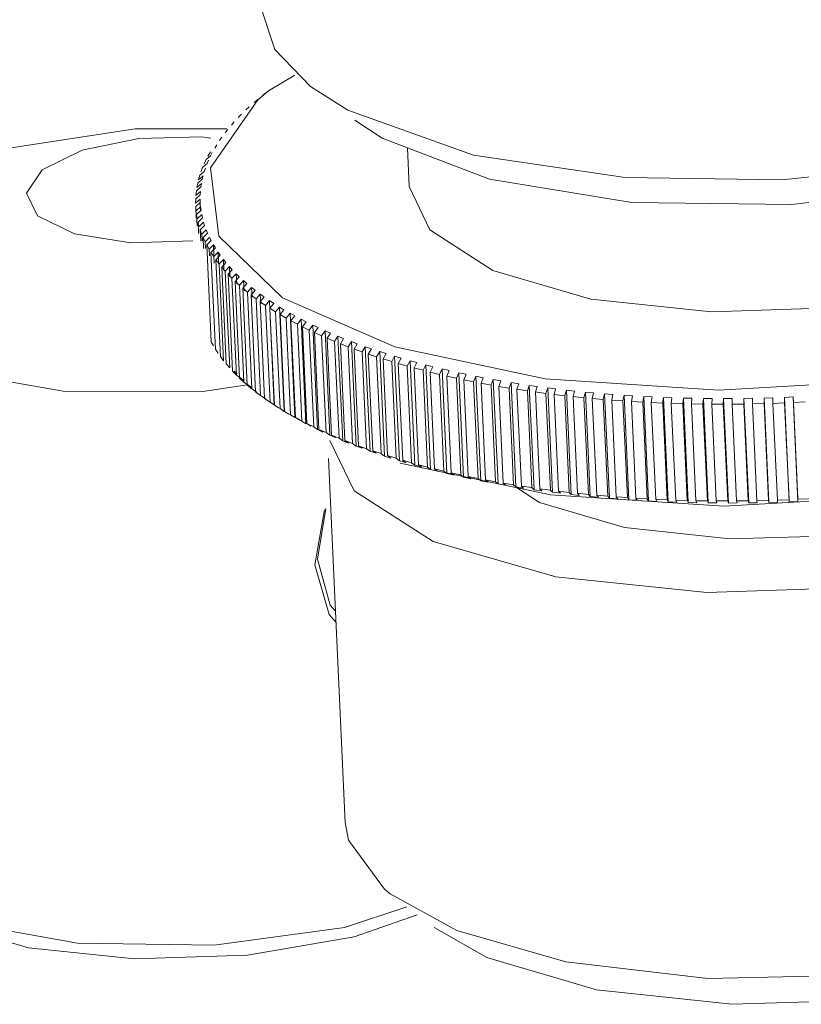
# Model space of a CAD drawing. Header units: millimetres. Extents: x 3925 to 5043, y -86 to 778.
# Tile 129 of 164: x 4815.18 to 4819.38, y 425.09 to 430.37. Entities that reach past the tile are written whole.
import ezdxf

# ---------------------------------------------------------------- set-up
doc = ezdxf.new("R2010")
doc.units = ezdxf.units.MM
doc.header["$LTSCALE"] = 46.255
doc.layers.add('140-155102-0DXF_CONTINUOUS_LINE', color=7, linetype='CONTINUOUS')

msp = doc.modelspace()

# ---------------------------------------------------------------- linework, layer by layer
at = {"layer": '140-155102-0DXF_CONTINUOUS_LINE', "color": 7, "linetype": 'Continuous', "lineweight": 0}
for p, q in [((4816.5493, 430.2152), (4816.4754, 430.4364)), ((4816.7403, 430.015), (4816.5493, 430.2152)), ((4816.6566, 430.0773), (4816.5151, 429.9931)), ((4816.5151, 429.9931), (4816.4573, 429.9447)), ((4816.515, 429.9931), (4816.4823, 429.9671)), ((4816.4573, 429.9447), (4816.2028, 429.579)), ((4816.4568, 429.9463), (4816.4369, 429.9294)), ((4816.4113, 429.9067), (4816.3928, 429.8896)), ((4816.3306, 429.8262), (4816.3152, 429.8087)), ((4816.3692, 429.8666), (4816.3522, 429.8494)), ((4816.9774, 429.8342), (4817.1244, 429.7375)), ((4815.7991, 429.7886), (4816.2904, 429.788)), ((4816.2956, 429.7853), (4816.2818, 429.7678)), ((4816.2643, 429.7442), (4816.252, 429.7265)), ((4817.1244, 429.7375), (4817.7009, 429.5178)), ((4816.2023, 429.6656), (4816.189, 429.6418)), ((4816.2126, 429.6612), (4816.2035, 429.6434)), ((4816.2366, 429.7028), (4816.2259, 429.6851)), ((4817.2703, 429.4783), (4817.2608, 429.6855)), ((4816.1797, 429.6236), (4816.1685, 429.5997)), ((4816.2035, 429.6434), (4816.1797, 429.6236)), ((4816.1923, 429.6195), (4816.1848, 429.6016)), ((4816.1699, 429.5598), (4816.1459, 429.5393)), ((4816.1609, 429.5815), (4816.1519, 429.5575)), ((4816.1848, 429.6016), (4816.1609, 429.5815)), ((4816.1758, 429.5777), (4816.1699, 429.5598)), ((4816.2028, 429.579), (4816.2484, 429.2123)), ((4816.1587, 429.5179), (4816.1347, 429.4971)), ((4816.1458, 429.5393), (4816.139, 429.5153)), ((4816.139, 429.5153), (4816.163, 429.5358)), ((4816.163, 429.5358), (4816.1587, 429.5179)), ((4816.1272, 429.4549), (4816.1247, 429.431)), ((4816.1248, 429.431), (4816.1489, 429.4521)), ((4816.1514, 429.4761), (4816.1273, 429.4549)), ((4816.1346, 429.4971), (4816.1299, 429.4731)), ((4816.13, 429.4731), (4816.1541, 429.4939)), ((4816.1489, 429.4521), (4816.1478, 429.4343)), ((4816.1541, 429.494), (4816.1514, 429.4761)), ((4817.2704, 429.4783), (4817.381, 429.2451)), ((4816.1237, 429.4128), (4816.1233, 429.3889)), ((4816.1234, 429.3889), (4816.1475, 429.4104)), ((4816.1478, 429.4343), (4816.1237, 429.4128)), ((4816.1475, 429.4104), (4816.1481, 429.3926)), ((4816.1239, 429.3709), (4816.1258, 429.347)), ((4816.1481, 429.3926), (4816.124, 429.3708)), ((4816.124, 429.3708), (4816.1268, 429.3084)), ((4816.1258, 429.3471), (4816.15, 429.3689)), ((4816.1522, 429.3512), (4816.1281, 429.329)), ((4816.1481, 429.3926), (4816.15, 429.3511)), ((4816.15, 429.3689), (4816.1522, 429.3512)), ((4816.128, 429.3291), (4816.1321, 429.3054)), ((4816.1281, 429.329), (4816.1309, 429.2671)), ((4816.1321, 429.3054), (4816.1562, 429.3275)), ((4816.16, 429.3099), (4816.136, 429.2875)), ((4816.1562, 429.3275), (4816.16, 429.3099)), ((4816.1359, 429.2875), (4816.1422, 429.2639)), ((4816.136, 429.2875), (4816.1388, 429.2261)), ((4816.1422, 429.264), (4816.1662, 429.2864)), ((4816.1716, 429.269), (4816.1477, 429.2462)), ((4816.1477, 429.2462), (4816.1561, 429.2228)), ((4816.1477, 429.2462), (4816.1505, 429.1855)), ((4816.1561, 429.2229), (4816.18, 429.2457)), ((4816.1662, 429.2864), (4816.1717, 429.269)), ((4816.18, 429.2457), (4816.1871, 429.2283)), ((4817.381, 429.2451), (4817.7193, 429.0268)), ((4816.1561, 429.2228), (4816.1578, 429.1859)), ((4816.1632, 429.2052), (4816.1738, 429.1821)), ((4816.1871, 429.2283), (4816.1633, 429.2052)), ((4816.1633, 429.2052), (4816.166, 429.1454)), ((4816.1738, 429.1821), (4816.1976, 429.2052)), ((4816.2062, 429.1881), (4816.1826, 429.1646)), ((4816.1976, 429.2052), (4816.2063, 429.1881)), ((4816.2484, 429.2123), (4816.5895, 428.8808)), ((4816.1738, 429.1821), (4816.1754, 429.1458)), ((4816.1826, 429.1647), (4816.1953, 429.1418)), ((4816.1826, 429.1646), (4816.2065, 428.645)), ((4816.1953, 429.1418), (4816.2189, 429.1652)), ((4816.1953, 429.1418), (4816.1969, 429.1062)), ((4816.2291, 429.1483), (4816.2057, 429.1245)), ((4816.2189, 429.1652), (4816.2292, 429.1483)), ((4816.2189, 429.1652), (4816.2216, 429.1073)), ((4816.2057, 429.1245), (4816.2205, 429.1019)), ((4816.2057, 429.1245), (4816.2296, 428.6048)), ((4816.2205, 429.1019), (4816.2439, 429.1257)), ((4816.2205, 429.1019), (4816.2221, 429.0671)), ((4816.2558, 429.1089), (4816.2325, 429.0848)), ((4816.2325, 429.0848), (4816.2494, 429.0625)), ((4816.2325, 429.0848), (4816.2565, 428.5652)), ((4816.2439, 429.1257), (4816.2558, 429.1089)), ((4816.2439, 429.1257), (4816.2466, 429.0683)), ((4816.2495, 429.0625), (4816.2727, 429.0866)), ((4816.2727, 429.0866), (4816.2861, 429.0701)), ((4816.2727, 429.0866), (4816.2753, 429.0298)), ((4816.2494, 429.0625), (4816.2733, 428.5428)), ((4816.263, 429.0457), (4816.282, 429.0237)), ((4816.286, 429.0701), (4816.2631, 429.0457)), ((4816.2631, 429.0457), (4816.287, 428.526)), ((4816.2821, 429.0237), (4816.305, 429.0481)), ((4816.32, 429.0318), (4816.2973, 429.0071)), ((4816.305, 429.0481), (4816.32, 429.0318)), ((4816.305, 429.0481), (4816.3076, 428.9919)), ((4816.282, 429.0237), (4816.306, 428.504)), ((4816.2972, 429.0071), (4816.3183, 428.9855)), ((4816.2973, 429.0071), (4816.3212, 428.4875)), ((4816.3183, 428.9855), (4816.341, 429.0102)), ((4816.3183, 428.9855), (4816.3422, 428.4658)), ((4816.3575, 428.9942), (4816.3351, 428.9692)), ((4816.341, 429.0102), (4816.3575, 428.9942)), ((4816.341, 429.0102), (4816.3436, 428.9547)), ((4816.335, 428.9692), (4816.3582, 428.9479)), ((4816.3351, 428.9692), (4816.359, 428.4495)), ((4816.3582, 428.9479), (4816.3806, 428.9729)), ((4816.3582, 428.9479), (4816.3821, 428.4282)), ((4816.3764, 428.9319), (4816.4016, 428.911)), ((4816.3985, 428.9572), (4816.3765, 428.9319)), ((4816.3765, 428.9319), (4816.4004, 428.4123)), ((4816.3805, 428.9729), (4816.3985, 428.9572)), ((4816.3806, 428.9729), (4816.3831, 428.9182)), ((4816.4016, 428.9111), (4816.4236, 428.9364)), ((4816.4431, 428.921), (4816.4214, 428.8954)), ((4816.4236, 428.9364), (4816.4431, 428.921)), ((4816.4236, 428.9364), (4816.4261, 428.8825)), ((4816.4016, 428.911), (4816.4255, 428.3914)), ((4816.4214, 428.8954), (4816.4485, 428.8749)), ((4816.4214, 428.8954), (4816.4453, 428.3757)), ((4816.4485, 428.8749), (4816.4702, 428.9005)), ((4816.4485, 428.8749), (4816.4724, 428.3552)), ((4816.4911, 428.8855), (4816.4698, 428.8596)), ((4816.4702, 428.9005), (4816.4911, 428.8854)), ((4816.4702, 428.9005), (4816.4726, 428.8475)), ((4816.5895, 428.8808), (4817.1929, 428.6167)), ((4816.4698, 428.8596), (4816.4988, 428.8396)), ((4816.4698, 428.8596), (4816.4937, 428.3399)), ((4816.4988, 428.8396), (4816.5201, 428.8655)), ((4816.4988, 428.8396), (4816.5227, 428.3199)), ((4816.5201, 428.8655), (4816.5425, 428.8507)), ((4816.5201, 428.8655), (4816.5225, 428.8134)), ((4816.5425, 428.8507), (4816.5216, 428.8246)), ((4816.5216, 428.8246), (4816.5526, 428.8051)), ((4816.5216, 428.8246), (4816.5455, 428.3049)), ((4816.5526, 428.8051), (4816.5734, 428.8312)), ((4816.5734, 428.8312), (4816.5972, 428.8168)), ((4816.5734, 428.8312), (4816.5992, 428.2705)), ((4816.5972, 428.8169), (4816.5768, 428.7904)), ((4816.5242, 428.7778), (4816.5459, 428.3047)), ((4816.5526, 428.8051), (4816.5765, 428.2854)), ((4816.5767, 428.7904), (4816.6096, 428.7714)), ((4816.5768, 428.7904), (4816.6007, 428.2708)), ((4816.6096, 428.7714), (4816.63, 428.7978)), ((4816.6096, 428.7714), (4816.6335, 428.2517)), ((4816.63, 428.7979), (4816.6552, 428.7839)), ((4816.63, 428.7978), (4816.6558, 428.2371)), ((4816.6551, 428.7839), (4816.6352, 428.7572)), ((4816.6699, 428.7387), (4816.6898, 428.7654)), ((4816.6898, 428.7654), (4816.7163, 428.7518)), ((4816.6898, 428.7654), (4816.7156, 428.2046)), ((4816.6352, 428.7572), (4816.6699, 428.7387)), ((4816.6352, 428.7572), (4816.6591, 428.2375)), ((4816.6699, 428.7387), (4816.6938, 428.219)), ((4816.6968, 428.7249), (4816.7333, 428.7069)), ((4816.7163, 428.7518), (4816.6969, 428.7249)), ((4816.6969, 428.7249), (4816.7208, 428.2052)), ((4816.7333, 428.7069), (4816.7527, 428.7338)), ((4816.7527, 428.7338), (4816.7806, 428.7207)), ((4816.7527, 428.7338), (4816.7785, 428.1731)), ((4816.7806, 428.7207), (4816.7617, 428.6935)), ((4816.7333, 428.7069), (4816.7572, 428.1872)), ((4816.7616, 428.6935), (4816.7998, 428.6761)), ((4816.7617, 428.6935), (4816.7856, 428.1738)), ((4816.7998, 428.6761), (4816.8188, 428.7033)), ((4816.7998, 428.6761), (4816.8238, 428.1564)), ((4816.8187, 428.7033), (4816.8479, 428.6905)), ((4816.8188, 428.7033), (4816.8446, 428.1425)), ((4816.8294, 428.6631), (4816.8694, 428.6463)), ((4816.8479, 428.6905), (4816.8295, 428.6631)), ((4816.8295, 428.6631), (4816.8534, 428.1435)), ((4816.8694, 428.6463), (4816.8877, 428.6738)), ((4816.8877, 428.6738), (4816.9181, 428.6614)), ((4816.8877, 428.6738), (4816.9136, 428.113)), ((4816.9181, 428.6615), (4816.9003, 428.6338)), ((4816.2192, 428.6221), (4816.2065, 428.645)), ((4816.2444, 428.5822), (4816.2296, 428.6048)), ((4816.8694, 428.6463), (4816.8933, 428.1266)), ((4816.9003, 428.6338), (4816.9419, 428.6176)), ((4816.9003, 428.6338), (4816.9242, 428.1141)), ((4816.9419, 428.6176), (4816.9596, 428.6453)), ((4816.9419, 428.6176), (4816.9658, 428.0979)), ((4816.9596, 428.6453), (4816.9912, 428.6334)), ((4816.9596, 428.6453), (4816.9855, 428.0845)), ((4816.9912, 428.6334), (4816.974, 428.6056)), ((4816.974, 428.6056), (4817.0172, 428.59)), ((4816.974, 428.6056), (4816.9979, 428.0859)), ((4817.0172, 428.59), (4817.0344, 428.6179)), ((4817.0343, 428.6179), (4817.0671, 428.6065)), ((4817.0344, 428.6179), (4817.0602, 428.0571)), ((4817.0671, 428.6065), (4817.0505, 428.5784)), ((4817.1929, 428.6167), (4817.9995, 428.4459)), ((4816.2733, 428.5428), (4816.2564, 428.5652)), ((4817.0172, 428.59), (4817.0411, 428.0703)), ((4817.0505, 428.5784), (4817.0952, 428.5635)), ((4817.0505, 428.5784), (4817.0744, 428.0588)), ((4817.0952, 428.5635), (4817.1118, 428.5916)), ((4817.0952, 428.5635), (4817.1191, 428.0438)), ((4817.1118, 428.5916), (4817.1457, 428.5807)), ((4817.1118, 428.5916), (4817.1376, 428.0309)), ((4817.1457, 428.5807), (4817.1297, 428.5525)), ((4817.1297, 428.5525), (4817.1759, 428.5382)), ((4817.1297, 428.5525), (4817.1536, 428.0328)), ((4817.1759, 428.5382), (4817.1919, 428.5665)), ((4817.1918, 428.5665), (4817.2269, 428.5561)), ((4817.1919, 428.5665), (4817.2177, 428.0058)), ((4817.2268, 428.5561), (4817.2115, 428.5276)), ((4816.306, 428.504), (4816.2869, 428.526)), ((4817.1759, 428.5382), (4817.1998, 428.0185)), ((4817.2115, 428.5276), (4817.2592, 428.5141)), ((4817.2115, 428.5276), (4817.2355, 428.008)), ((4817.2592, 428.5141), (4817.2744, 428.5426)), ((4817.2592, 428.5141), (4817.2831, 427.9944)), ((4817.2744, 428.5426), (4817.3105, 428.5327)), ((4817.2744, 428.5426), (4817.3003, 427.9818)), ((4817.2958, 428.504), (4817.3449, 428.4912)), ((4817.3105, 428.5327), (4817.2959, 428.504)), ((4817.2959, 428.504), (4817.3198, 427.9844)), ((4817.3449, 428.4912), (4817.3595, 428.5199)), ((4817.3594, 428.5199), (4817.3965, 428.5105)), ((4817.3595, 428.5199), (4817.3853, 427.9591)), ((4817.3965, 428.5105), (4817.3826, 428.4817)), ((4817.4329, 428.4695), (4817.4468, 428.4984)), ((4817.4468, 428.4984), (4817.4848, 428.4896)), ((4817.4468, 428.4984), (4817.4726, 427.9376)), ((4816.3422, 428.4658), (4816.3211, 428.4875)), ((4816.3458, 428.4711), (4816.3308, 428.4874)), ((4816.3668, 428.4495), (4816.3423, 428.4658)), ((4816.3821, 428.4282), (4816.359, 428.4495)), ((4816.3833, 428.4334), (4816.3668, 428.4495)), ((4817.3449, 428.4912), (4817.3688, 427.9715)), ((4817.3825, 428.4817), (4817.4329, 428.4695)), ((4817.3826, 428.4817), (4817.4065, 427.962)), ((4817.4329, 428.4695), (4817.4568, 427.9498)), ((4817.4848, 428.4896), (4817.4716, 428.4606)), ((4817.4716, 428.4606), (4817.5232, 428.4491)), ((4817.4716, 428.4606), (4817.4955, 427.9409)), ((4817.5232, 428.4492), (4817.5364, 428.4782)), ((4817.5232, 428.4491), (4817.5471, 427.9295)), ((4817.5364, 428.4782), (4817.5753, 428.4699)), ((4817.5364, 428.4782), (4817.5622, 427.9174)), ((4817.5753, 428.4699), (4817.5628, 428.4408)), ((4817.6156, 428.4301), (4817.6281, 428.4593)), ((4817.6281, 428.4593), (4817.6679, 428.4516)), ((4817.6281, 428.4593), (4817.6539, 427.8985)), ((4817.6679, 428.4516), (4817.6561, 428.4223)), ((4817.9995, 428.4459), (4818.9302, 428.3852)), ((4816.4003, 428.4141), (4816.1617, 428.3775)), ((4816.4064, 428.4122), (4816.3821, 428.4283)), ((4816.4255, 428.3914), (4816.4004, 428.4123)), ((4816.4244, 428.3965), (4816.4064, 428.4122)), ((4817.5628, 428.4408), (4817.6156, 428.4301)), ((4817.5628, 428.4408), (4817.5868, 427.9211)), ((4817.6156, 428.4301), (4817.6396, 427.9104)), ((4817.6561, 428.4223), (4817.7101, 428.4123)), ((4817.6561, 428.4223), (4817.6801, 427.9026)), ((4817.7101, 428.4124), (4817.7218, 428.4417)), ((4817.7101, 428.4123), (4817.734, 427.8927)), ((4817.7217, 428.4417), (4817.7624, 428.4346)), ((4817.7218, 428.4417), (4817.7476, 427.8809)), ((4817.7624, 428.4346), (4817.7514, 428.4051)), ((4817.7514, 428.4051), (4817.8064, 428.3959)), ((4817.7514, 428.4051), (4817.7753, 427.8854)), ((4817.8064, 428.396), (4817.8173, 428.4254)), ((4817.8064, 428.3959), (4817.8303, 427.8763)), ((4817.8173, 428.4254), (4817.8587, 428.4189)), ((4817.8173, 428.4254), (4817.8432, 427.8647)), ((4817.8587, 428.4189), (4817.8485, 428.3893)), ((4817.9045, 428.3809), (4817.9147, 428.4105)), ((4817.9146, 428.4105), (4817.9568, 428.4046)), ((4817.9147, 428.4105), (4817.9405, 427.8498)), ((4817.9568, 428.4046), (4817.9474, 428.3749)), ((4818.0043, 428.3673), (4818.0137, 428.397)), ((4818.0136, 428.397), (4818.0565, 428.3916)), ((4818.0137, 428.397), (4818.0395, 427.8362)), ((4818.9302, 428.3852), (4819.8939, 428.4405)), ((4816.4494, 428.3756), (4816.4255, 428.3914)), ((4816.4724, 428.3552), (4816.4453, 428.3757)), ((4816.496, 428.3398), (4816.4724, 428.3553)), ((4816.5227, 428.3199), (4816.4937, 428.3399)), ((4817.8485, 428.3893), (4817.9045, 428.3809)), ((4817.8485, 428.3893), (4817.8724, 427.8696)), ((4817.9045, 428.3809), (4817.9285, 427.8612)), ((4817.9473, 428.3749), (4818.0043, 428.3673)), ((4817.9474, 428.3749), (4817.9713, 427.8552)), ((4818.0043, 428.3673), (4818.0282, 427.8476)), ((4818.0564, 428.3916), (4818.0478, 428.3618)), ((4818.0478, 428.3618), (4818.1056, 428.355)), ((4818.0478, 428.3618), (4818.0718, 427.8422)), ((4818.1056, 428.3551), (4818.1142, 428.3848)), ((4818.1056, 428.355), (4818.1296, 427.8354)), ((4818.1142, 428.3848), (4818.1576, 428.3801)), ((4818.1142, 428.3848), (4818.14, 427.8241)), ((4818.1576, 428.3801), (4818.1498, 428.3502)), ((4818.1498, 428.3502), (4818.2084, 428.3442)), ((4818.1498, 428.3502), (4818.1737, 427.8305)), ((4818.2084, 428.3442), (4818.2161, 428.3741)), ((4818.2084, 428.3442), (4818.2323, 427.8245)), ((4818.2161, 428.3741), (4818.2601, 428.37)), ((4818.2161, 428.3741), (4818.2419, 427.8134)), ((4818.2601, 428.37), (4818.2531, 428.34)), ((4818.2531, 428.34), (4818.3124, 428.3348)), ((4818.2531, 428.34), (4818.277, 427.8203)), ((4818.3124, 428.3348), (4818.3193, 428.3648)), ((4818.3193, 428.3648), (4818.3638, 428.3612)), ((4818.3193, 428.3648), (4818.3451, 427.804)), ((4818.3638, 428.3613), (4818.3577, 428.3312)), ((4818.4176, 428.3269), (4818.4237, 428.3569)), ((4818.4237, 428.3569), (4818.4686, 428.354)), ((4818.4237, 428.3569), (4818.4495, 427.7962)), ((4818.4686, 428.354), (4818.4634, 428.3239)), ((4818.5239, 428.3204), (4818.5291, 428.3505)), ((4818.5291, 428.3505), (4818.5744, 428.3482)), ((4818.5291, 428.3505), (4818.5549, 427.7897)), ((4818.5744, 428.3482), (4818.57, 428.318)), ((4818.631, 428.3154), (4818.6354, 428.3455)), ((4818.6354, 428.3455), (4818.6811, 428.3438)), ((4818.6354, 428.3455), (4818.6612, 427.7847)), ((4818.6811, 428.3438), (4818.6775, 428.3136)), ((4818.739, 428.3118), (4818.7425, 428.3419)), ((4818.7425, 428.3419), (4818.7885, 428.3409)), ((4818.7425, 428.3419), (4818.7683, 427.7812)), ((4818.7884, 428.3409), (4818.7858, 428.3107)), ((4818.8475, 428.3097), (4818.8502, 428.3399)), ((4818.8502, 428.3399), (4818.8964, 428.3394)), ((4818.8502, 428.3399), (4818.876, 427.7791)), ((4818.8964, 428.3394), (4818.8946, 428.3092)), ((4818.9566, 428.3091), (4818.9584, 428.3392)), ((4818.9584, 428.3392), (4819.0048, 428.3394)), ((4818.9584, 428.3392), (4818.9843, 427.7785)), ((4819.0048, 428.3394), (4819.0039, 428.3092)), ((4819.0661, 428.3099), (4819.0671, 428.3401)), ((4819.067, 428.3401), (4819.1136, 428.3409)), ((4819.0671, 428.3401), (4819.0929, 427.7793)), ((4819.1135, 428.3409), (4819.1135, 428.3107)), ((4819.1759, 428.3424), (4819.2225, 428.3438)), ((4819.1759, 428.3424), (4819.2017, 427.7816)), ((4819.1759, 428.3122), (4819.1759, 428.3424)), ((4819.2224, 428.3438), (4819.2233, 428.3137)), ((4819.2848, 428.3461), (4819.3315, 428.3482)), ((4819.2849, 428.3461), (4819.3107, 427.7854)), ((4819.2857, 428.316), (4819.2849, 428.3461)), ((4819.3314, 428.3482), (4819.3331, 428.3181)), ((4819.3314, 428.3482), (4819.3572, 427.7874)), ((4816.5683, 428.29), (4816.5228, 428.3199)), ((4816.5765, 428.2854), (4816.5455, 428.3049)), ((4818.3124, 428.3348), (4818.3364, 427.8151)), ((4818.3576, 428.3312), (4818.4176, 428.3269)), ((4818.3577, 428.3312), (4818.3816, 427.8116)), ((4818.4176, 428.3269), (4818.4416, 427.8072)), ((4818.4633, 428.3239), (4818.5239, 428.3204)), ((4818.4634, 428.3239), (4818.4873, 427.8042)), ((4818.5239, 428.3204), (4818.5478, 427.8007)), ((4818.57, 428.318), (4818.6311, 428.3153)), ((4818.57, 428.318), (4818.5939, 427.7984)), ((4818.6311, 428.3153), (4818.655, 427.7957)), ((4818.6775, 428.3136), (4818.739, 428.3118)), ((4818.6775, 428.3136), (4818.7014, 427.794)), ((4818.739, 428.3118), (4818.7629, 427.7921)), ((4818.7857, 428.3107), (4818.8476, 428.3097)), ((4818.7858, 428.3107), (4818.8097, 427.791)), ((4818.8476, 428.3097), (4818.8715, 427.79)), ((4818.8945, 428.3092), (4818.9567, 428.309)), ((4818.8946, 428.3092), (4818.9185, 427.7896)), ((4818.9567, 428.309), (4818.9806, 427.7894)), ((4819.0038, 428.3092), (4819.0662, 428.3099)), ((4819.0039, 428.3092), (4819.0278, 427.7896)), ((4819.0662, 428.3099), (4819.0901, 427.7902)), ((4819.1134, 428.3107), (4819.1759, 428.3122)), ((4819.1135, 428.3107), (4819.1374, 427.791)), ((4819.1759, 428.3122), (4819.1998, 427.7925)), ((4819.2232, 428.3137), (4819.2857, 428.316)), ((4819.2233, 428.3137), (4819.2472, 427.794)), ((4819.2857, 428.316), (4819.3097, 427.7963)), ((4819.3331, 428.3181), (4819.3956, 428.3212)), ((4819.3331, 428.3181), (4819.357, 427.7984)), ((4816.5992, 428.2705), (4816.5765, 428.2854)), ((4816.6335, 428.2517), (4816.6006, 428.2708)), ((4816.6007, 428.2708), (4816.623, 428.2561)), ((4816.6558, 428.2371), (4816.6335, 428.2518)), ((4816.6938, 428.219), (4816.6591, 428.2375)), ((4816.6591, 428.2375), (4816.681, 428.2231)), ((4816.7156, 428.2046), (4816.6938, 428.219)), ((4816.7572, 428.1872), (4816.7207, 428.2052)), ((4816.7208, 428.2052), (4816.7421, 428.191)), ((4816.7785, 428.1731), (4816.7572, 428.1872)), ((4816.8064, 428.1599), (4816.7785, 428.1731)), ((4816.8238, 428.1564), (4816.7855, 428.1738)), ((4816.7856, 428.1738), (4816.8064, 428.1599)), ((4816.8446, 428.1425), (4816.8238, 428.1564)), ((4816.8737, 428.1298), (4816.8445, 428.1426)), ((4816.8933, 428.1266), (4816.8534, 428.1435)), ((4816.8534, 428.1435), (4816.8737, 428.1298)), ((4816.9739, 427.8437), (4816.8431, 428.1151)), ((4816.9136, 428.113), (4816.8933, 428.1267)), ((4816.9439, 428.1007), (4816.9135, 428.113)), ((4816.9658, 428.0979), (4816.9242, 428.1141)), ((4816.9242, 428.1141), (4816.9439, 428.1007)), ((4816.9855, 428.0845), (4816.9658, 428.0979)), ((4817.017, 428.0727), (4816.9854, 428.0845)), ((4817.0411, 428.0703), (4816.9979, 428.0859)), ((4816.9979, 428.0859), (4817.017, 428.0727)), ((4817.0602, 428.0571), (4817.0411, 428.0703)), ((4817.0929, 428.0458), (4817.0601, 428.0572)), ((4817.1191, 428.0438), (4817.0744, 428.0588)), ((4817.0744, 428.0588), (4817.0929, 428.0458)), ((4817.1376, 428.0309), (4817.1191, 428.0439)), ((4817.1715, 428.02), (4817.1376, 428.0309)), ((4817.1998, 428.0185), (4817.1536, 428.0328)), ((4817.1536, 428.0328), (4817.1715, 428.02)), ((4816.927, 426.0619), (4816.837, 428.0182)), ((4817.2177, 428.0058), (4817.1998, 428.0185)), ((4817.2527, 427.9954), (4817.2176, 428.0058)), ((4818.0282, 427.8226), (4817.2216, 427.9934)), ((4817.2831, 427.9944), (4817.2354, 428.008)), ((4817.2355, 428.008), (4817.2526, 427.9954)), ((4817.3003, 427.9818), (4817.2831, 427.9944)), ((4817.3363, 427.972), (4817.3002, 427.9818)), ((4817.3688, 427.9715), (4817.3197, 427.9844)), ((4817.3198, 427.9844), (4817.3363, 427.972)), ((4817.3853, 427.9591), (4817.3688, 427.9715)), ((4817.4223, 427.9498), (4817.3852, 427.9591)), ((4817.4568, 427.9498), (4817.4064, 427.962)), ((4817.4065, 427.962), (4817.4223, 427.9498)), ((4817.4726, 427.9376), (4817.4568, 427.9499)), ((4817.5107, 427.9288), (4817.4726, 427.9376)), ((4817.5471, 427.9295), (4817.4955, 427.9409)), ((4817.4955, 427.9409), (4817.5106, 427.9289)), ((4817.5622, 427.9174), (4817.5471, 427.9295)), ((4817.6011, 427.9092), (4817.5622, 427.9174)), ((4817.6396, 427.9104), (4817.5867, 427.9211)), ((4817.5868, 427.9211), (4817.6011, 427.9092)), ((4817.6539, 427.8985), (4817.6395, 427.9104)), ((4817.6937, 427.8908), (4817.6539, 427.8985)), ((4817.734, 427.8927), (4817.68, 427.9026)), ((4817.6801, 427.9026), (4817.6937, 427.8908)), ((4817.7476, 427.8809), (4817.734, 427.8927)), ((4817.7882, 427.8738), (4817.7475, 427.8809)), ((4817.8303, 427.8763), (4817.7753, 427.8854)), ((4817.7753, 427.8854), (4817.7882, 427.8738)), ((4817.8432, 427.8647), (4817.8303, 427.8763)), ((4817.8845, 427.8581), (4817.8431, 427.8647)), ((4817.9285, 427.8612), (4817.8724, 427.8696)), ((4817.8724, 427.8696), (4817.8845, 427.8581)), ((4817.3995, 427.5722), (4816.9739, 427.8437)), ((4817.8455, 427.8613), (4817.9693, 427.7808)), ((4817.9405, 427.8498), (4817.9284, 427.8613)), ((4817.9826, 427.8438), (4817.9405, 427.8498)), ((4818.0282, 427.8476), (4817.9712, 427.8552)), ((4817.9713, 427.8552), (4817.9826, 427.8438)), ((4818.0395, 427.8362), (4818.0282, 427.8476)), ((4818.9588, 427.7619), (4818.0282, 427.8226)), ((4818.0823, 427.8309), (4818.0394, 427.8362)), ((4818.1296, 427.8354), (4818.0717, 427.8422)), ((4818.0718, 427.8422), (4818.0822, 427.8309)), ((4818.14, 427.8241), (4818.1295, 427.8354)), ((4818.1834, 427.8193), (4818.14, 427.8241)), ((4818.2323, 427.8245), (4818.1737, 427.8305)), ((4818.1737, 427.8305), (4818.1834, 427.8193)), ((4818.2419, 427.8134), (4818.2323, 427.8246)), ((4818.2859, 427.8092), (4818.2419, 427.8134)), ((4818.3364, 427.8151), (4818.277, 427.8203)), ((4818.277, 427.8203), (4818.2859, 427.8092)), ((4818.3451, 427.804), (4818.3363, 427.8152)), ((4818.4416, 427.8072), (4818.3815, 427.8115)), ((4818.3816, 427.8116), (4818.3896, 427.8005)), ((4819.9226, 427.8172), (4818.9588, 427.7619)), ((4817.9693, 427.7808), (4818.4266, 427.6465)), ((4818.3896, 427.8005), (4818.3451, 427.8041)), ((4818.4495, 427.7962), (4818.4415, 427.8072)), ((4818.4945, 427.7932), (4818.4495, 427.7962)), ((4818.5478, 427.8007), (4818.4872, 427.8042)), ((4818.4873, 427.8042), (4818.4944, 427.7932)), ((4818.5549, 427.7897), (4818.5478, 427.8007)), ((4818.6003, 427.7874), (4818.5549, 427.7897)), ((4818.655, 427.7957), (4818.5939, 427.7984)), ((4818.5939, 427.7984), (4818.6002, 427.7874)), ((4818.6612, 427.7847), (4818.6549, 427.7957)), ((4818.7069, 427.783), (4818.6612, 427.7847)), ((4818.7014, 427.794), (4818.7069, 427.783)), ((4818.7629, 427.7921), (4818.7014, 427.7939)), ((4818.7683, 427.7812), (4818.7629, 427.7921)), ((4818.8143, 427.7801), (4818.7683, 427.7812)), ((4818.8715, 427.79), (4818.8096, 427.791)), ((4818.8097, 427.791), (4818.8142, 427.7801)), ((4818.876, 427.7791), (4818.8715, 427.79)), ((4818.9222, 427.7787), (4818.876, 427.7791)), ((4818.9806, 427.7894), (4818.9184, 427.7895)), ((4818.9185, 427.7896), (4818.9222, 427.7787)), ((4818.9843, 427.7785), (4818.9806, 427.7894)), ((4819.0306, 427.7787), (4818.9842, 427.7785)), ((4819.0901, 427.7902), (4819.0277, 427.7896)), ((4819.0278, 427.7896), (4819.0306, 427.7787)), ((4819.0929, 427.7793), (4819.09, 427.7902)), ((4819.1394, 427.7801), (4819.0928, 427.7793)), ((4819.1998, 427.7925), (4819.1373, 427.791)), ((4819.1374, 427.791), (4819.1393, 427.7801)), ((4819.2017, 427.7816), (4819.1998, 427.7925)), ((4819.2483, 427.7831), (4819.2017, 427.7816)), ((4819.3097, 427.7963), (4819.2471, 427.794)), ((4819.2472, 427.794), (4819.2482, 427.7831)), ((4819.3107, 427.7854), (4819.3096, 427.7963)), ((4819.3573, 427.7874), (4819.3106, 427.7854)), ((4819.4195, 427.8016), (4819.357, 427.7984)), ((4819.357, 427.7984), (4819.3572, 427.7874)), ((4816.8144, 427.7418), (4816.7642, 427.446)), ((4816.8219, 427.7495), (4816.7772, 427.4776)), ((4818.4266, 427.6465), (4818.992, 427.5854)), ((4818.992, 427.5854), (4819.5965, 427.6045)), ((4816.9228, 425.4992), (4817.2577, 425.61)), ((4816.9748, 425.4485), (4817.3134, 425.5673)), ((4817.4049, 425.498), (4817.6871, 425.337))]:
    msp.add_line(p, q, dxfattribs=at)
for points in [[(4817.6161, 429.6477), (4816.9406, 429.8882), (4816.7403, 430.015)], [(4814.5627, 429.4954), (4815.1086, 429.6826), (4815.7991, 429.7886)], [(4815.4732, 429.2251), (4815.2737, 429.3217), (4815.2143, 429.4433), (4815.2992, 429.5679), (4815.5148, 429.6731), (4815.819, 429.7366)], [(4815.819, 429.7366), (4816.1557, 429.7455), (4816.2042, 429.7376)], [(4820.7866, 429.7609), (4820.0629, 429.596), (4819.2701, 429.5146), (4818.4302, 429.5261), (4817.6161, 429.6477)], [(4817.7009, 429.5178), (4818.4662, 429.3932), (4819.3244, 429.3815), (4820.1709, 429.484)], [(4816.1083, 429.1859), (4815.7748, 429.1765), (4815.4732, 429.2251)], [(4817.7193, 429.0268), (4818.2445, 428.874), (4818.8931, 428.8053), (4819.587, 428.8287), (4820.2425, 428.9417), (4820.7804, 429.1304)], [(4816.1617, 428.3775), (4815.4112, 428.3785), (4814.7559, 428.493)], [(4820.543, 427.4678), (4819.7244, 427.3273), (4818.8676, 427.298), (4818.0574, 427.3827), (4817.3995, 427.5722)], [(4816.7642, 427.446), (4816.8399, 427.1798), (4816.8775, 427.1373)], [(4816.7772, 427.4776), (4816.8465, 427.2301), (4816.8748, 427.1977)], [(4816.927, 426.0619), (4816.9441, 425.9667), (4817.1368, 425.7036), (4817.1678, 425.6788)], [(4814.4246, 425.7404), (4814.5127, 425.6812), (4814.9173, 425.5168), (4815.4892, 425.4146), (4816.2219, 425.4031), (4816.9228, 425.4992)], [(4814.5432, 425.65), (4814.7671, 425.523), (4815.2266, 425.3894), (4815.7942, 425.3292), (4816.4013, 425.3497), (4816.9748, 425.4485)], [(4817.1678, 425.6788), (4817.5252, 425.4821), (4818.1103, 425.3133)], [(4818.1103, 425.3133), (4818.8745, 425.2239), (4819.7573, 425.2437), (4820.6032, 425.3815)], [(4817.6871, 425.337), (4818.2751, 425.1644), (4819.002, 425.0858), (4819.7792, 425.1104), (4820.5245, 425.2372), (4820.8949, 425.3668)]]:
    msp.add_lwpolyline(points, dxfattribs=at)

doc.saveas('drawing.dxf')
